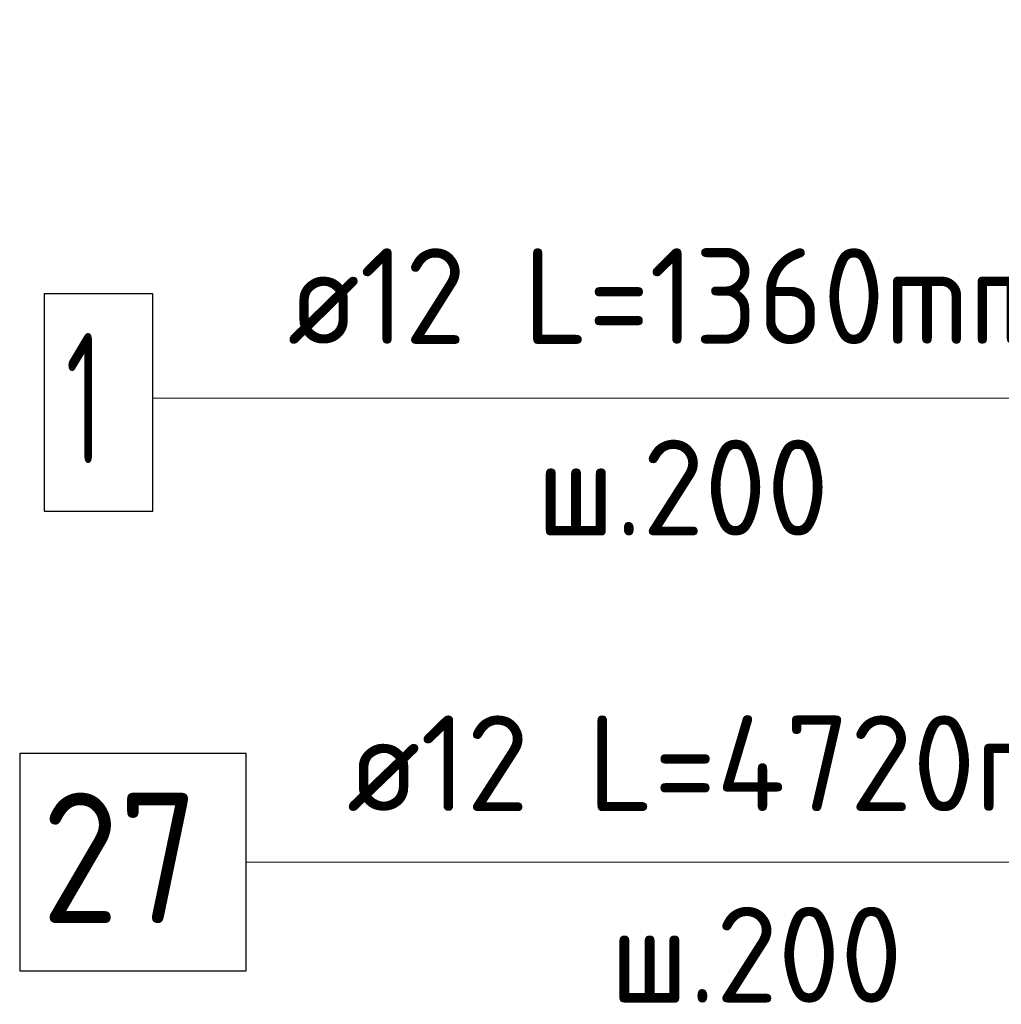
# Model space of a CAD drawing. Header units: millimetres. Extents: x 0 to 21005, y -5 to 14850.
# Tile 8 of 23: x 9896 to 11023, y 9216 to 10348. Entities that reach past the tile are written whole.
import ezdxf

# ---------------------------------------------------------------- set-up
doc = ezdxf.new("R2010")
doc.units = ezdxf.units.MM
doc.layers.add('Позиционная метка линия выноска', color=7, linetype='Continuous', lineweight=13)
doc.layers.add('Фоновоя арматура Х1', color=7, linetype='Continuous', lineweight=25)
doc.styles.add('ISOCPEUR', font='txt')

msp = doc.modelspace()

# ---------------------------------------------------------------- linework, layer by layer
at = {"color": 7, "linetype": 'Continuous', "lineweight": 25, "transparency": 33554687}
msp.add_lwpolyline([(9895.8, 9254.5), (10155.8, 9254.5), (10155.8, 9504.5), (9895.8, 9504.5), (9895.8, 9254.5)], dxfattribs=at)
at = {"layer": 'Позиционная метка линия выноска', "color": 7, "linetype": 'Continuous', "lineweight": 13, "transparency": 33554687}
for points in [[(10048.8, 9912.8), (11374.6, 9912.8), (11374.6, 10237.8), (11605, 10347.8)], [(10155.8, 9379.5), (11410.8, 9379.5), (11810, 10207.5)]]:
    msp.add_lwpolyline(points, dxfattribs=at)
at = {"layer": 'Фоновоя арматура Х1', "color": 7, "linetype": 'Continuous', "lineweight": 25, "transparency": 33554687}
msp.add_lwpolyline([(9923.8, 9782.8), (10048.8, 9782.8), (10048.8, 10032.8), (9923.8, 10032.8), (9923.8, 9782.8)], dxfattribs=at)

# ---------------------------------------------------------------- texts
at = {"color": 7, "linetype": 'Continuous', "lineweight": 13, "transparency": 33554687, "attachment_point": 7, "style": 'ISOCPEUR'}
for s, insert, char_height, width in [('\\W0.96;ø12 L=4720mm ', (10271.6, 9438.2), 110, 1086.309), ('\\W0.87;27', (9920.8, 9309.5), 150, 275.401), ('\\W0.95;ш.200 ', (10574.1, 9218.2), 110, 481.065)]:
    msp.add_mtext(s, dxfattribs=dict(at, insert=insert, char_height=char_height, width=width))
at = {"layer": 'Фоновоя арматура Х1', "color": 7, "linetype": 'Continuous', "lineweight": 13, "transparency": 33554687, "attachment_point": 7, "style": 'ISOCPEUR'}
for s, insert, char_height, width in [('\\W0.94;ø12 L=1360mm ', (10203.6, 9975.1), 110, 1052.188), ('\\W0.56;1', (9948.8, 9837.8), 150, 116.671), ('\\W0.95;ш.200 ', (10489.6, 9755.1), 110, 481.068)]:
    msp.add_mtext(s, dxfattribs=dict(at, insert=insert, char_height=char_height, width=width))

doc.saveas('drawing.dxf')
